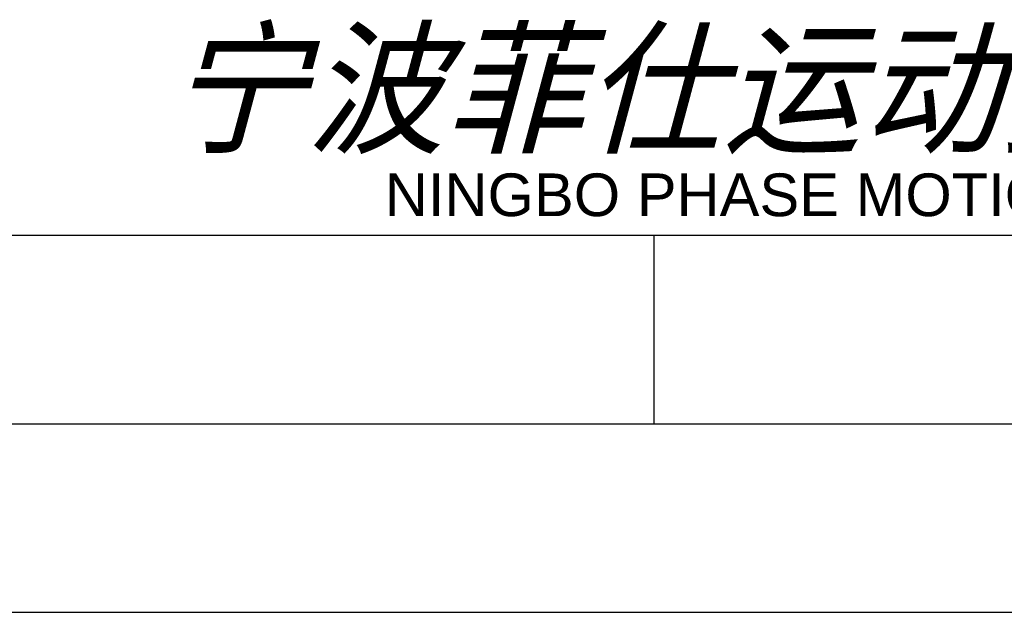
# Model space of a CAD drawing. Header units: millimetres. Extents: x 0 to 420, y 0 to 297.
# Tile 37 of 68: x 297 to 323, y 0 to 16. Entities that reach past the tile are written whole.
import ezdxf

# ---------------------------------------------------------------- set-up
doc = ezdxf.new("R2010")
doc.units = ezdxf.units.MM
doc.header["$LTSCALE"] = 23.1
doc.layers.get('0').update_dxf_attribs({"linetype": 'CONTINUOUS'})
doc.styles.add('TEXTSTYLE_7', font='txt')
doc.styles.add('TEXTSTYLE_8', font='arial.ttf')

# ---------------------------------------------------------------- blocks, each defined once
blk = doc.blocks.new('LOGO_PHASE_NINGBO_BL1', base_point=(320.75, 22.5))
at = {"color": 2, "linetype": 'CONTINUOUS', "style": 'TEXTSTYLE_7', "oblique": 15}
blk.add_text('宁波菲仕运动控制技术有限公司', height=2.82952, dxfattribs=at).set_placement((300.861, 12.461))
at = {"color": 2, "linetype": 'CONTINUOUS', "style": 'TEXTSTYLE_8'}
blk.add_text('NINGBO PHASE MOTION CONTROL CO.,LTD.', height=1.13181, dxfattribs=at).set_placement((306.617, 10.5))

msp = doc.modelspace()

# ---------------------------------------------------------------- linework, layer by layer
at = {"color": 7, "linetype": 'CONTINUOUS'}
msp.add_line((25, 10), (410, 10), dxfattribs=at)
at = {"color": 2, "linetype": 'CONTINUOUS'}
for p, q in [((313.75, 5), (313.75, 10)), ((20, 5), (415, 5)), ((237.25, 0), (420, 0))]:
    msp.add_line(p, q, dxfattribs=at)

# ---------------------------------------------------------------- block references
msp.add_blockref('LOGO_PHASE_NINGBO_BL1', (320.75, 22.49989), dxfattribs=at)

doc.saveas('drawing.dxf')
